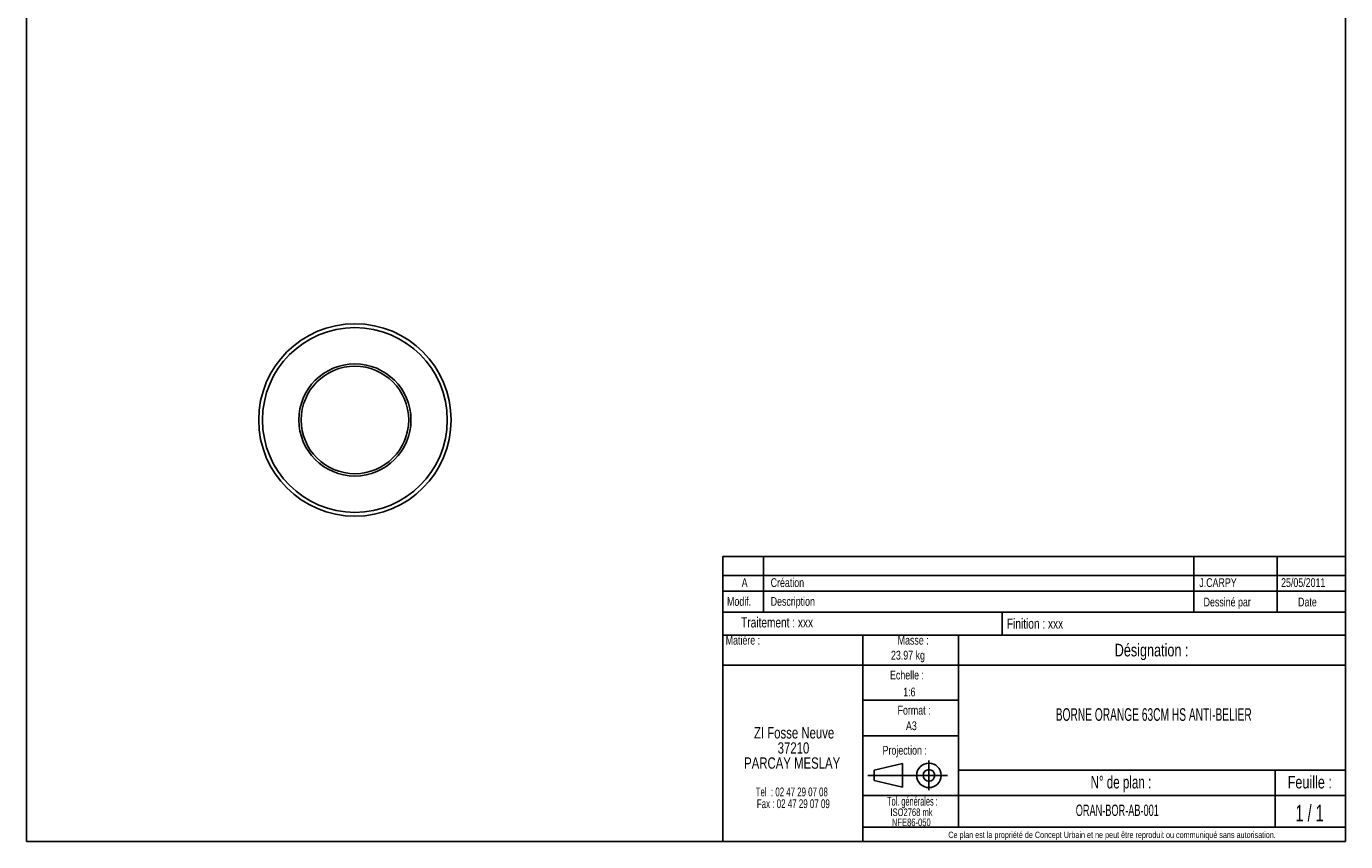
# Model space of a CAD drawing. Header units: millimetres. Extents: x 10 to 287, y 10 to 410.
# Tile 1 of 2: x 10 to 287, y 10 to 181. Entities that reach past the tile are written whole.
import ezdxf

# ---------------------------------------------------------------- set-up
doc = ezdxf.new("R2010")
doc.units = ezdxf.units.MM
doc.layers.add('FORMAT', color=7, linetype='Continuous')
doc.styles.add('SLDTEXTSTYLE0', font='TXT', dxfattribs={"width": 0.605})
doc.styles.add('SLDTEXTSTYLE1', font='TXT', dxfattribs={"width": 0.75})
doc.styles.add('SLDTEXTSTYLE2', font='TXT', dxfattribs={"width": 0.666667})
doc.styles.add('SLDTEXTSTYLE3', font='TXT', dxfattribs={"width": 0.675})
doc.styles.add('SLDTEXTSTYLE4', font='TXT', dxfattribs={"width": 0.65})
doc.styles.add('SLDTEXTSTYLE5', font='TXT', dxfattribs={"width": 0.6875})

# ---------------------------------------------------------------- blocks, each defined once
blk = doc.blocks.new('SW_NOTE_0')
at = {"layer": 'FORMAT', "color": 0, "char_height": 1.587, "attachment_point": 2, "style": 'SLDTEXTSTYLE1'}
for s, insert in [('ISO2768 mk', (5.78, 2.05)), ('NFE86-050', (5.74, -0.07))]:
    blk.add_mtext(s, dxfattribs=dict(at, insert=insert))
blk = doc.blocks.new('SW_NOTE_0_1')
at = {"layer": 'FORMAT', "color": 0, "attachment_point": 2}
for s, insert, char_height, style in [('ZI Fosse Neuve', (11.05, 3.07), 2.3813, 'SLDTEXTSTYLE1'), ('37210', (10.92, -0.11), 2.381, 'SLDTEXTSTYLE1'), ('PARCAY MESLAY', (10.64, -3.28), 2.3813, 'SLDTEXTSTYLE1'), ('Tel  : 02 47 29 07 08', (10.56, -9.61), 1.8521, 'SLDTEXTSTYLE2'), ('Fax : 02 47 29 07 09', (10.88, -12.08), 1.8521, 'SLDTEXTSTYLE3')]:
    blk.add_mtext(s, dxfattribs=dict(at, insert=insert, char_height=char_height, style=style))

msp = doc.modelspace()

# ---------------------------------------------------------------- linework, layer by layer
at = {"color": 7, "linetype": 'Continuous', "lineweight": 25}
for radius in [20.2, 19.4, 11.77, 11.29]:
    msp.add_circle((78.98, 98.54), radius, dxfattribs=at)
at = {"layer": 'FORMAT', "color": 7}
for p, q in [((10, 410.33), (10, 10)), ((287, 410.33), (287, 10)), ((287, 58.18), (287, 75)), ((287, 75), (287, 65.89)), ((156.24, 65.89), (156.24, 69.89)), ((156.24, 69.89), (287, 69.89)), ((164.79, 65.89), (164.79, 69.89)), ((272.66, 65.89), (272.66, 69.89)), ((287, 65.89), (287, 69.89)), ((156.24, 58.18), (156.24, 65.89)), ((156.24, 65.89), (287, 65.89)), ((156.24, 65.89), (287, 65.89)), ((164.79, 58.18), (164.79, 65.89)), ((272.66, 58.18), (272.66, 65.89)), ((156.24, 62.56), (287, 62.56)), ((287, 58.18), (156.24, 58.18)), ((156.24, 10), (156.24, 58.18)), ((156.24, 58.18), (287, 58.18)), ((214.9, 58.18), (214.9, 53.38)), ((287, 10), (287, 58.18)), ((156.24, 53.38), (287, 53.38)), ((185.61, 53.38), (185.61, 10)), ((205.72, 53.38), (205.72, 13.02)), ((156.24, 47.08), (205.72, 47.08)), ((205.72, 47.08), (287, 47.08)), ((185.61, 39.69), (205.72, 39.69)), ((185.61, 32.23), (205.72, 32.23)), ((188.03, 25.01), (193.93, 26.37)), ((188.03, 22.81), (188.03, 25.01)), ((193.93, 26.37), (193.93, 21.45)), ((193.93, 26.37), (193.93, 21.45)), ((199.51, 27.02), (199.51, 20.82)), ((205.72, 25.02), (287, 25.02)), ((272.21, 25.02), (272.21, 13.02)), ((186.67, 23.91), (203.44, 23.91)), ((188.03, 22.81), (193.93, 21.45)), ((185.61, 19.71), (287, 19.71)), ((185.61, 13.02), (287, 13.02)), ((10, 10), (287, 10)), ((287, 10), (156.24, 10))]:
    msp.add_line(p, q, dxfattribs=at)
at = {"layer": 'FORMAT'}
msp.add_line((255.11, 69.89), (255.11, 58.18), dxfattribs=at)
at = {"layer": 'FORMAT', "color": 7}
for radius in [2.57, 1.21]:
    msp.add_circle((199.51, 23.91), radius, dxfattribs=at)

# ---------------------------------------------------------------- block references
at = {"layer": 'FORMAT'}
for name, p in [('SW_NOTE_0_1', (160.15, 30.97)), ('SW_NOTE_0', (190.07, 14.91))]:
    msp.add_blockref(name, p, dxfattribs=at)

# ---------------------------------------------------------------- texts
for s, insert, char_height, attachment_point, style in [('A', (160.81, 65.31), 1.85, 2, 'SLDTEXTSTYLE1'), ('Création', (166.28, 65.31), 1.852, 1, 'SLDTEXTSTYLE1'), ('J.CARPY', (256.28, 65.31), 1.852, 1, 'SLDTEXTSTYLE1'), ('25/05/2011', (273.45, 65.31), 1.852, 1, 'SLDTEXTSTYLE1'), ('Modif.', (157.12, 61.37), 1.852, 1, 'SLDTEXTSTYLE1'), ('Description', (166.28, 61.37), 1.8521, 1, 'SLDTEXTSTYLE1'), ('Dessiné par', (257.18, 61.24), 1.8521, 1, 'SLDTEXTSTYLE1'), ('Date', (277.02, 61.24), 1.852, 1, 'SLDTEXTSTYLE1'), ('Traitement : xxx', (160.08, 57.09), 2.1167, 1, 'SLDTEXTSTYLE1'), ('Finition : xxx', (215.89, 56.83), 2.1167, 1, 'SLDTEXTSTYLE1'), ('Matière :', (156.84, 53.22), 1.852, 1, 'SLDTEXTSTYLE1'), ('Masse :', (196.2, 53.22), 1.852, 2, 'SLDTEXTSTYLE1'), ('23.97 kg', (191.54, 50.07), 1.852, 1, 'SLDTEXTSTYLE1'), ('Désignation :', (246.26, 51.54), 2.6458, 2, 'SLDTEXTSTYLE1'), ('Echelle :', (191.34, 45.9), 1.852, 1, 'SLDTEXTSTYLE1'), ('1:6', (194.1, 42.35), 1.852, 1, 'SLDTEXTSTYLE1'), ('Format :', (196.38, 38.52), 1.852, 2, 'SLDTEXTSTYLE1'), ('BORNE ORANGE 63CM HS ANTI-BELIER', (246.71, 38.01), 2.6458, 2, 'SLDTEXTSTYLE0'), ('A3', (195.82, 35.26), 1.852, 2, 'SLDTEXTSTYLE1'), ('Projection :', (189.78, 30.11), 1.8521, 1, 'SLDTEXTSTYLE1'), ('N° de plan :', (239.82, 23.81), 2.6458, 2, 'SLDTEXTSTYLE5'), ('Feuille :', (279.47, 23.81), 2.646, 2, 'SLDTEXTSTYLE1'), ('Tol. générales :', (196.04, 19.4), 1.8521, 2, 'SLDTEXTSTYLE0'), ('ORAN-BOR-AB-001', (239.06, 17.77), 2.3813, 2, 'SLDTEXTSTYLE0'), ('1 / 1', (279.44, 17.74), 3.5, 2, 'SLDTEXTSTYLE4'), ('Ce plan est la propriété de Concept Urbain et ne peut être reproduit ou communiqué sans autorisation.', (237.96, 12.08), 1.32292, 2, 'SLDTEXTSTYLE1')]:
    msp.add_mtext(s, dxfattribs=dict(at, insert=insert, char_height=char_height, attachment_point=attachment_point, style=style))

doc.saveas('drawing.dxf')
